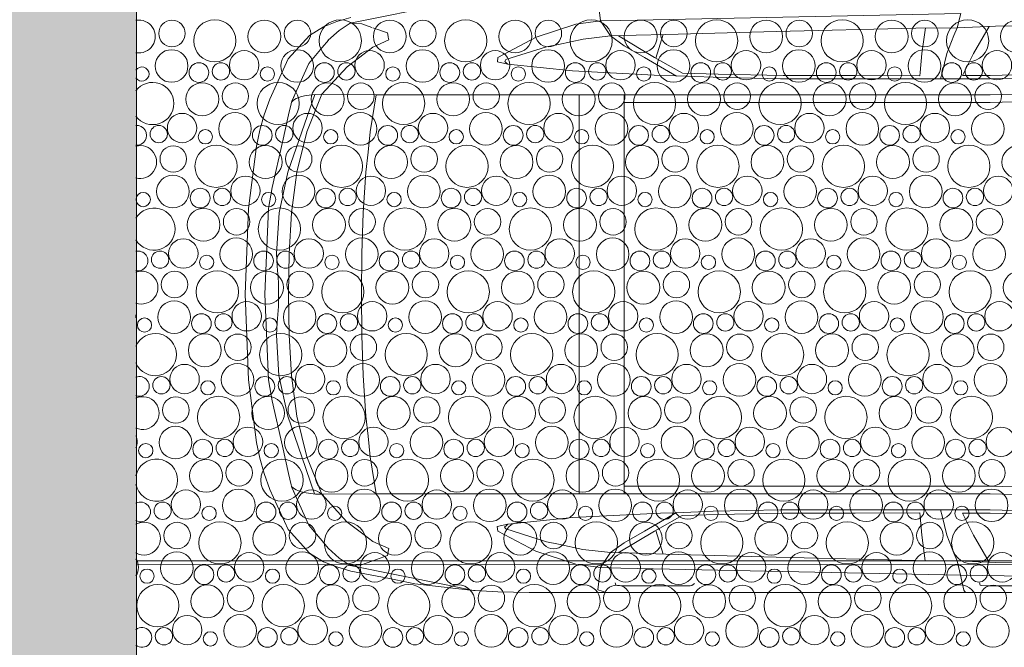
# Model space of a CAD drawing. Header units: metres. Extents: x -167 to 338, y -186 to 508.
# Tile 182 of 256: x 83.83 to 86.69, y 30.27 to 32.09. Entities that reach past the tile are written whole.
import ezdxf
from ezdxf.enums import TextEntityAlignment as Align

# ---------------------------------------------------------------- set-up
doc = ezdxf.new("R2010")
doc.units = ezdxf.units.M
doc.header["$MEASUREMENT"] = 0
doc.linetypes.add('Öffnungslinie Tür Fenster', pattern=[0.23, 0.15, -0.08])
doc.layers.add('60 Gelände 2D Übersicht', color=7, linetype='Continuous')
doc.layers.add('60 Stellplätze', color=7, linetype='Continuous')
doc.styles.add('ERSTELLTER_STIL_2', font='arial.ttf')

# ---------------------------------------------------------------- blocks, each defined once
blk = doc.blocks.new('*X46', base_point=(27236.1321, 33357.279))
at = {"layer": '60 Gelände 2D Übersicht', "color": 9, "linetype": 'Continuous', "lineweight": 18}
for centre, radius in [((84.2723, 32.0491), 0.0384), ((84.3964, 32.0279), 0.0612), ((84.54, 32.0403), 0.0477), ((84.636, 32.0491), 0.0384), ((84.7601, 32.0279), 0.0612), ((84.9037, 32.0403), 0.0477), ((84.9997, 32.0491), 0.0384), ((85.1238, 32.0279), 0.0612), ((85.2674, 32.0403), 0.0477), ((85.3634, 32.0491), 0.0384), ((85.4875, 32.0279), 0.0612), ((85.6311, 32.0403), 0.0477), ((85.7271, 32.0491), 0.0384), ((85.8512, 32.0279), 0.0612), ((85.9948, 32.0403), 0.0477), ((86.0908, 32.0491), 0.0384), ((86.215, 32.0279), 0.0612), ((86.3585, 32.0403), 0.0477), ((86.4545, 32.0491), 0.0384), ((86.5787, 32.0279), 0.0612), ((86.7222, 32.0403), 0.0477), ((84.2713, 31.9548), 0.0473), ((84.4815, 31.9569), 0.0426), ((84.635, 31.9548), 0.0473), ((84.8452, 31.9569), 0.0426), ((84.9987, 31.9548), 0.0473), ((85.2089, 31.9569), 0.0426), ((85.3624, 31.9548), 0.0473), ((85.5726, 31.9569), 0.0426), ((85.7261, 31.9548), 0.0473), ((85.9363, 31.9569), 0.0426), ((86.0898, 31.9548), 0.0473), ((86.3001, 31.9569), 0.0426), ((86.4535, 31.9548), 0.0473), ((86.6638, 31.9569), 0.0426), ((84.3503, 31.9357), 0.0286), ((84.4141, 31.9392), 0.0251), ((84.5489, 31.9315), 0.0207), ((84.714, 31.9357), 0.0286), ((84.7778, 31.9392), 0.0251), ((84.9126, 31.9315), 0.0207), ((85.0777, 31.9357), 0.0286), ((85.1416, 31.9392), 0.0251), ((85.2763, 31.9315), 0.0207), ((85.4414, 31.9357), 0.0286), ((85.5053, 31.9392), 0.0251), ((85.64, 31.9315), 0.0207), ((85.8051, 31.9357), 0.0286), ((85.869, 31.9392), 0.0251), ((86.0037, 31.9315), 0.0207), ((86.1689, 31.9357), 0.0286), ((86.2327, 31.9392), 0.0251), ((86.3674, 31.9315), 0.0207), ((86.5326, 31.9357), 0.0286), ((86.5964, 31.9392), 0.0251), ((84.36, 31.8583), 0.0477), ((84.456, 31.8671), 0.0384), ((84.5801, 31.8459), 0.0612), ((84.7237, 31.8583), 0.0477), ((84.8197, 31.8671), 0.0384), ((84.9438, 31.8459), 0.0612), ((85.0874, 31.8583), 0.0477), ((85.1834, 31.8671), 0.0384), ((85.3075, 31.8459), 0.0612), ((85.4511, 31.8583), 0.0477), ((85.5471, 31.8671), 0.0384), ((85.6712, 31.8459), 0.0612), ((85.8148, 31.8583), 0.0477), ((85.9108, 31.8671), 0.0384), ((86.035, 31.8459), 0.0612), ((86.1785, 31.8583), 0.0477), ((86.2745, 31.8671), 0.0384), ((86.3987, 31.8459), 0.0612), ((86.5422, 31.8583), 0.0477), ((86.6383, 31.8671), 0.0384), ((84.3015, 31.7749), 0.0426), ((84.455, 31.7728), 0.0473), ((84.6652, 31.7749), 0.0426), ((84.8187, 31.7728), 0.0473), ((85.0289, 31.7749), 0.0426), ((85.1824, 31.7728), 0.0473), ((85.3926, 31.7749), 0.0426), ((85.5461, 31.7728), 0.0473), ((85.7563, 31.7749), 0.0426), ((85.9098, 31.7728), 0.0473), ((86.1201, 31.7749), 0.0426), ((86.2735, 31.7728), 0.0473), ((86.4838, 31.7749), 0.0426), ((86.6372, 31.7728), 0.0473), ((84.2341, 31.7572), 0.0251), ((84.3689, 31.7495), 0.0207), ((84.534, 31.7537), 0.0286), ((84.5978, 31.7572), 0.0251), ((84.7326, 31.7495), 0.0207), ((84.8977, 31.7537), 0.0286), ((84.9616, 31.7572), 0.0251), ((85.0963, 31.7495), 0.0207), ((85.2614, 31.7537), 0.0286), ((85.3253, 31.7572), 0.0251), ((85.46, 31.7495), 0.0207), ((85.6251, 31.7537), 0.0286), ((85.689, 31.7572), 0.0251), ((85.8237, 31.7495), 0.0207), ((85.9889, 31.7537), 0.0286), ((86.0527, 31.7572), 0.0251), ((86.1874, 31.7495), 0.0207), ((86.3526, 31.7537), 0.0286), ((86.4164, 31.7572), 0.0251), ((86.5511, 31.7495), 0.0207), ((84.276, 31.6851), 0.0384), ((84.4001, 31.6639), 0.0612), ((84.5437, 31.6763), 0.0477), ((84.6397, 31.6851), 0.0384), ((84.7638, 31.6639), 0.0612), ((84.9074, 31.6763), 0.0477), ((85.0034, 31.6851), 0.0384), ((85.1275, 31.6639), 0.0612), ((85.2711, 31.6763), 0.0477), ((85.3671, 31.6851), 0.0384), ((85.4912, 31.6639), 0.0612), ((85.6348, 31.6763), 0.0477), ((85.7308, 31.6851), 0.0384), ((85.855, 31.6639), 0.0612), ((85.9985, 31.6763), 0.0477), ((86.0945, 31.6851), 0.0384), ((86.2187, 31.6639), 0.0612), ((86.3622, 31.6763), 0.0477), ((86.4583, 31.6851), 0.0384), ((86.5824, 31.6639), 0.0612), ((86.7259, 31.6763), 0.0477), ((84.275, 31.5908), 0.0473), ((84.4852, 31.5929), 0.0426), ((84.6387, 31.5908), 0.0473), ((84.8489, 31.5929), 0.0426), ((85.0024, 31.5908), 0.0473), ((85.2126, 31.5929), 0.0426), ((85.3661, 31.5908), 0.0473), ((85.5763, 31.5929), 0.0426), ((85.7298, 31.5908), 0.0473), ((85.9401, 31.5929), 0.0426), ((86.0935, 31.5908), 0.0473), ((86.3038, 31.5929), 0.0426), ((86.4572, 31.5908), 0.0473), ((86.6675, 31.5929), 0.0426), ((84.354, 31.5717), 0.0286), ((84.4178, 31.5752), 0.0251), ((84.7177, 31.5717), 0.0286), ((84.7816, 31.5752), 0.0251), ((85.0814, 31.5717), 0.0286), ((85.1453, 31.5752), 0.0251), ((85.4451, 31.5717), 0.0286), ((85.509, 31.5752), 0.0251), ((85.8089, 31.5717), 0.0286), ((85.8727, 31.5752), 0.0251), ((86.1726, 31.5717), 0.0286), ((86.2364, 31.5752), 0.0251), ((86.5363, 31.5717), 0.0286), ((86.6001, 31.5752), 0.0251), ((84.1889, 31.5675), 0.0207), ((84.5526, 31.5675), 0.0207), ((84.9163, 31.5675), 0.0207), ((85.28, 31.5675), 0.0207), ((85.6437, 31.5675), 0.0207), ((86.0074, 31.5675), 0.0207), ((86.3711, 31.5675), 0.0207), ((84.3637, 31.4943), 0.0477), ((84.4597, 31.5031), 0.0384), ((84.5838, 31.4819), 0.0612), ((84.7274, 31.4943), 0.0477), ((84.8234, 31.5031), 0.0384), ((84.9475, 31.4819), 0.0612), ((85.0911, 31.4943), 0.0477), ((85.1871, 31.5031), 0.0384), ((85.3112, 31.4819), 0.0612), ((85.4548, 31.4943), 0.0477), ((85.5508, 31.5031), 0.0384), ((85.675, 31.4819), 0.0612), ((85.8185, 31.4943), 0.0477), ((85.9145, 31.5031), 0.0384), ((86.0387, 31.4819), 0.0612), ((86.1822, 31.4943), 0.0477), ((86.2783, 31.5031), 0.0384), ((86.4024, 31.4819), 0.0612), ((86.5459, 31.4943), 0.0477), ((86.642, 31.5031), 0.0384), ((84.4587, 31.4088), 0.0473), ((84.8224, 31.4088), 0.0473), ((85.1861, 31.4088), 0.0473), ((85.5498, 31.4088), 0.0473), ((85.9135, 31.4088), 0.0473), ((86.2772, 31.4088), 0.0473), ((86.6409, 31.4088), 0.0473), ((84.3052, 31.411), 0.0426), ((84.6689, 31.411), 0.0426), ((85.0326, 31.411), 0.0426), ((85.3963, 31.411), 0.0426), ((85.7601, 31.411), 0.0426), ((86.1238, 31.411), 0.0426), ((86.4875, 31.411), 0.0426), ((84.2378, 31.3932), 0.0251), ((84.3726, 31.3855), 0.0207), ((84.5377, 31.3897), 0.0286), ((84.6016, 31.3932), 0.0251), ((84.7363, 31.3855), 0.0207), ((84.9014, 31.3897), 0.0286), ((84.9653, 31.3932), 0.0251), ((85.1, 31.3855), 0.0207), ((85.2651, 31.3897), 0.0286), ((85.329, 31.3932), 0.0251), ((85.4637, 31.3855), 0.0207), ((85.6289, 31.3897), 0.0286), ((85.6927, 31.3932), 0.0251), ((85.8274, 31.3855), 0.0207), ((85.9926, 31.3897), 0.0286), ((86.0564, 31.3932), 0.0251), ((86.1911, 31.3855), 0.0207), ((86.3563, 31.3897), 0.0286), ((86.4201, 31.3932), 0.0251), ((86.5548, 31.3855), 0.0207), ((84.2797, 31.3212), 0.0384), ((84.4038, 31.2999), 0.0612), ((84.5474, 31.3123), 0.0477), ((84.6434, 31.3212), 0.0384), ((84.7675, 31.2999), 0.0612), ((84.9111, 31.3123), 0.0477), ((85.0071, 31.3212), 0.0384), ((85.1312, 31.2999), 0.0612), ((85.2748, 31.3123), 0.0477), ((85.3708, 31.3212), 0.0384), ((85.495, 31.2999), 0.0612), ((85.6385, 31.3123), 0.0477), ((85.7345, 31.3212), 0.0384), ((85.8587, 31.2999), 0.0612), ((86.0022, 31.3123), 0.0477), ((86.0983, 31.3212), 0.0384), ((86.2224, 31.2999), 0.0612), ((86.3659, 31.3123), 0.0477), ((86.462, 31.3212), 0.0384), ((86.5861, 31.2999), 0.0612), ((86.7296, 31.3123), 0.0477), ((84.2787, 31.2268), 0.0473), ((84.4889, 31.229), 0.0426), ((84.6424, 31.2268), 0.0473), ((84.8526, 31.229), 0.0426), ((85.0061, 31.2268), 0.0473), ((85.2163, 31.229), 0.0426), ((85.3698, 31.2268), 0.0473), ((85.5801, 31.229), 0.0426), ((85.7335, 31.2268), 0.0473), ((85.9438, 31.229), 0.0426), ((86.0972, 31.2268), 0.0473), ((86.3075, 31.229), 0.0426), ((86.4609, 31.2268), 0.0473), ((86.6712, 31.229), 0.0426), ((84.3577, 31.2077), 0.0286), ((84.4216, 31.2112), 0.0251), ((84.7214, 31.2077), 0.0286), ((84.7853, 31.2112), 0.0251), ((85.0851, 31.2077), 0.0286), ((85.149, 31.2112), 0.0251), ((85.4489, 31.2077), 0.0286), ((85.5127, 31.2112), 0.0251), ((85.8126, 31.2077), 0.0286), ((85.8764, 31.2112), 0.0251), ((86.1763, 31.2077), 0.0286), ((86.2401, 31.2112), 0.0251), ((86.54, 31.2077), 0.0286), ((86.6038, 31.2112), 0.0251), ((84.1926, 31.2035), 0.0207), ((84.5563, 31.2035), 0.0207), ((84.92, 31.2035), 0.0207), ((85.2837, 31.2035), 0.0207), ((85.6474, 31.2035), 0.0207), ((86.0111, 31.2035), 0.0207), ((86.3748, 31.2035), 0.0207), ((84.3674, 31.1303), 0.0477), ((84.4634, 31.1392), 0.0384), ((84.5875, 31.1179), 0.0612), ((84.7311, 31.1303), 0.0477), ((84.8271, 31.1392), 0.0384), ((84.9512, 31.1179), 0.0612), ((85.0948, 31.1303), 0.0477), ((85.1908, 31.1392), 0.0384), ((85.315, 31.1179), 0.0612), ((85.4585, 31.1303), 0.0477), ((85.5545, 31.1392), 0.0384), ((85.6787, 31.1179), 0.0612), ((85.8222, 31.1303), 0.0477), ((85.9183, 31.1392), 0.0384), ((86.0424, 31.1179), 0.0612), ((86.1859, 31.1303), 0.0477), ((86.282, 31.1392), 0.0384), ((86.4061, 31.1179), 0.0612), ((86.5496, 31.1303), 0.0477), ((86.6457, 31.1392), 0.0384), ((84.3089, 31.047), 0.0426), ((84.4624, 31.0448), 0.0473), ((84.6726, 31.047), 0.0426), ((84.8261, 31.0448), 0.0473), ((85.0363, 31.047), 0.0426), ((85.1898, 31.0448), 0.0473), ((85.4001, 31.047), 0.0426), ((85.5535, 31.0448), 0.0473), ((85.7638, 31.047), 0.0426), ((85.9172, 31.0448), 0.0473), ((86.1275, 31.047), 0.0426), ((86.2809, 31.0448), 0.0473), ((86.4912, 31.047), 0.0426), ((86.6447, 31.0448), 0.0473), ((84.2416, 31.0292), 0.0251), ((84.3763, 31.0215), 0.0207), ((84.5414, 31.0257), 0.0286), ((84.6053, 31.0292), 0.0251), ((84.74, 31.0215), 0.0207), ((84.9051, 31.0257), 0.0286), ((84.969, 31.0292), 0.0251), ((85.1037, 31.0215), 0.0207), ((85.2689, 31.0257), 0.0286), ((85.3327, 31.0292), 0.0251), ((85.4674, 31.0215), 0.0207), ((85.6326, 31.0257), 0.0286), ((85.6964, 31.0292), 0.0251), ((85.8311, 31.0215), 0.0207), ((85.9963, 31.0257), 0.0286), ((86.0601, 31.0292), 0.0251), ((86.1948, 31.0215), 0.0207), ((86.36, 31.0257), 0.0286), ((86.4238, 31.0292), 0.0251), ((86.5585, 31.0215), 0.0207), ((84.2834, 30.9572), 0.0384), ((84.4075, 30.9359), 0.0612), ((84.5511, 30.9483), 0.0477), ((84.6471, 30.9572), 0.0384), ((84.7712, 30.9359), 0.0612), ((84.9148, 30.9483), 0.0477), ((85.0108, 30.9572), 0.0384), ((85.135, 30.9359), 0.0612), ((85.2785, 30.9483), 0.0477), ((85.3745, 30.9572), 0.0384), ((85.4987, 30.9359), 0.0612), ((85.6422, 30.9483), 0.0477), ((85.7383, 30.9572), 0.0384), ((85.8624, 30.9359), 0.0612), ((86.0059, 30.9483), 0.0477), ((86.102, 30.9572), 0.0384), ((86.2261, 30.9359), 0.0612), ((86.3696, 30.9483), 0.0477), ((86.4657, 30.9572), 0.0384), ((86.5898, 30.9359), 0.0612), ((84.2824, 30.8628), 0.0473), ((84.4926, 30.865), 0.0426), ((84.6461, 30.8628), 0.0473), ((84.8563, 30.865), 0.0426), ((85.0098, 30.8628), 0.0473), ((85.2201, 30.865), 0.0426), ((85.3735, 30.8628), 0.0473), ((85.5838, 30.865), 0.0426), ((85.7372, 30.8628), 0.0473), ((85.9475, 30.865), 0.0426), ((86.1009, 30.8628), 0.0473), ((86.3112, 30.865), 0.0426), ((86.4647, 30.8628), 0.0473), ((86.6749, 30.865), 0.0426), ((84.1963, 30.8395), 0.0207), ((84.3614, 30.8437), 0.0286), ((84.4253, 30.8472), 0.0251), ((84.56, 30.8395), 0.0207), ((84.7251, 30.8437), 0.0286), ((84.789, 30.8472), 0.0251), ((84.9237, 30.8395), 0.0207), ((85.0889, 30.8437), 0.0286), ((85.1527, 30.8472), 0.0251), ((85.2874, 30.8395), 0.0207), ((85.4526, 30.8437), 0.0286), ((85.5164, 30.8472), 0.0251), ((85.6511, 30.8395), 0.0207), ((85.8163, 30.8437), 0.0286), ((85.8801, 30.8472), 0.0251), ((86.0148, 30.8395), 0.0207), ((86.18, 30.8437), 0.0286), ((86.2438, 30.8472), 0.0251), ((86.3785, 30.8395), 0.0207), ((86.5437, 30.8437), 0.0286), ((86.6075, 30.8472), 0.0251), ((84.3711, 30.7663), 0.0477), ((84.4671, 30.7752), 0.0384), ((84.5912, 30.7539), 0.0612), ((84.7348, 30.7663), 0.0477), ((84.8308, 30.7752), 0.0384), ((84.955, 30.7539), 0.0612), ((85.0985, 30.7663), 0.0477), ((85.1945, 30.7752), 0.0384), ((85.3187, 30.7539), 0.0612), ((85.4622, 30.7663), 0.0477), ((85.5583, 30.7752), 0.0384), ((85.6824, 30.7539), 0.0612), ((85.8259, 30.7663), 0.0477), ((85.922, 30.7752), 0.0384), ((86.0461, 30.7539), 0.0612), ((86.1896, 30.7663), 0.0477), ((86.2857, 30.7752), 0.0384), ((86.4098, 30.7539), 0.0612), ((86.5533, 30.7663), 0.0477), ((86.6494, 30.7752), 0.0384), ((84.3126, 30.683), 0.0426), ((84.4661, 30.6808), 0.0473), ((84.6763, 30.683), 0.0426), ((84.8298, 30.6808), 0.0473), ((85.0401, 30.683), 0.0426), ((85.1935, 30.6808), 0.0473), ((85.4038, 30.683), 0.0426), ((85.5572, 30.6808), 0.0473), ((85.7675, 30.683), 0.0426), ((85.9209, 30.6808), 0.0473), ((86.1312, 30.683), 0.0426), ((86.2847, 30.6808), 0.0473), ((86.4949, 30.683), 0.0426), ((86.6484, 30.6808), 0.0473), ((84.2453, 30.6652), 0.0251), ((84.5451, 30.6617), 0.0286), ((84.609, 30.6652), 0.0251), ((84.9089, 30.6617), 0.0286), ((84.9727, 30.6652), 0.0251), ((85.2726, 30.6617), 0.0286), ((85.3364, 30.6652), 0.0251), ((85.6363, 30.6617), 0.0286), ((85.7001, 30.6652), 0.0251), ((86, 30.6617), 0.0286), ((86.0638, 30.6652), 0.0251), ((86.3637, 30.6617), 0.0286), ((86.4275, 30.6652), 0.0251), ((84.38, 30.6575), 0.0207), ((84.7437, 30.6575), 0.0207), ((85.1074, 30.6575), 0.0207), ((85.4711, 30.6575), 0.0207), ((85.8348, 30.6575), 0.0207), ((86.1985, 30.6575), 0.0207), ((86.5623, 30.6575), 0.0207), ((84.2871, 30.5932), 0.0384), ((84.4112, 30.5719), 0.0612), ((84.5548, 30.5843), 0.0477), ((84.6508, 30.5932), 0.0384), ((84.775, 30.5719), 0.0612), ((84.9185, 30.5843), 0.0477), ((85.0145, 30.5932), 0.0384), ((85.1387, 30.5719), 0.0612), ((85.2822, 30.5843), 0.0477), ((85.3783, 30.5932), 0.0384), ((85.5024, 30.5719), 0.0612), ((85.6459, 30.5843), 0.0477), ((85.742, 30.5932), 0.0384), ((85.8661, 30.5719), 0.0612), ((86.0096, 30.5843), 0.0477), ((86.1057, 30.5932), 0.0384), ((86.2298, 30.5719), 0.0612), ((86.3733, 30.5843), 0.0477), ((86.4694, 30.5932), 0.0384), ((86.5935, 30.5719), 0.0612), ((84.2861, 30.4988), 0.0473), ((84.4963, 30.501), 0.0426), ((84.6498, 30.4988), 0.0473), ((84.8601, 30.501), 0.0426), ((85.0135, 30.4988), 0.0473), ((85.2238, 30.501), 0.0426), ((85.3772, 30.4988), 0.0473), ((85.5875, 30.501), 0.0426), ((85.7409, 30.4988), 0.0473), ((85.9512, 30.501), 0.0426), ((86.1047, 30.4988), 0.0473), ((86.3149, 30.501), 0.0426), ((86.4684, 30.4988), 0.0473), ((86.6786, 30.501), 0.0426), ((84.2, 30.4755), 0.0207), ((84.3651, 30.4797), 0.0286), ((84.429, 30.4832), 0.0251), ((84.5637, 30.4755), 0.0207), ((84.7289, 30.4797), 0.0286), ((84.7927, 30.4832), 0.0251), ((84.9274, 30.4755), 0.0207), ((85.0926, 30.4797), 0.0286), ((85.1564, 30.4832), 0.0251), ((85.2911, 30.4755), 0.0207), ((85.4563, 30.4797), 0.0286), ((85.5201, 30.4832), 0.0251), ((85.6548, 30.4755), 0.0207), ((85.82, 30.4797), 0.0286), ((85.8838, 30.4832), 0.0251), ((86.0185, 30.4755), 0.0207), ((86.1837, 30.4797), 0.0286), ((86.2475, 30.4832), 0.0251), ((86.3823, 30.4755), 0.0207), ((86.5474, 30.4797), 0.0286), ((86.6112, 30.4832), 0.0251), ((84.2312, 30.3899), 0.0612), ((84.3748, 30.4024), 0.0477), ((84.4708, 30.4112), 0.0384), ((84.595, 30.3899), 0.0612), ((84.7385, 30.4024), 0.0477), ((84.8345, 30.4112), 0.0384), ((84.9587, 30.3899), 0.0612), ((85.1022, 30.4024), 0.0477), ((85.1983, 30.4112), 0.0384), ((85.3224, 30.3899), 0.0612), ((85.4659, 30.4024), 0.0477), ((85.562, 30.4112), 0.0384), ((85.6861, 30.3899), 0.0612), ((85.8296, 30.4024), 0.0477), ((85.9257, 30.4112), 0.0384), ((86.0498, 30.3899), 0.0612), ((86.1933, 30.4024), 0.0477), ((86.2894, 30.4112), 0.0384), ((86.4135, 30.3899), 0.0612), ((86.5571, 30.4024), 0.0477), ((86.6531, 30.4112), 0.0384), ((84.3163, 30.319), 0.0426), ((84.4698, 30.3168), 0.0473), ((84.6801, 30.319), 0.0426), ((84.8335, 30.3168), 0.0473), ((85.0438, 30.319), 0.0426), ((85.1972, 30.3168), 0.0473), ((85.4075, 30.319), 0.0426), ((85.5609, 30.3168), 0.0473), ((85.7712, 30.319), 0.0426), ((85.9247, 30.3168), 0.0473), ((86.1349, 30.319), 0.0426), ((86.2884, 30.3168), 0.0473), ((86.4986, 30.319), 0.0426), ((86.6521, 30.3168), 0.0473), ((84.249, 30.3012), 0.0251), ((84.3837, 30.2936), 0.0207), ((84.5489, 30.2977), 0.0286), ((84.6127, 30.3012), 0.0251), ((84.7474, 30.2936), 0.0207), ((84.9126, 30.2977), 0.0286), ((84.9764, 30.3012), 0.0251), ((85.1111, 30.2936), 0.0207), ((85.2763, 30.2977), 0.0286), ((85.3401, 30.3012), 0.0251), ((85.4748, 30.2936), 0.0207), ((85.64, 30.2977), 0.0286), ((85.7038, 30.3012), 0.0251), ((85.8385, 30.2936), 0.0207), ((86.0037, 30.2977), 0.0286), ((86.0675, 30.3012), 0.0251), ((86.2023, 30.2936), 0.0207), ((86.3674, 30.2977), 0.0286), ((86.4312, 30.3012), 0.0251), ((86.566, 30.2936), 0.0207)]:
    blk.add_circle(centre, radius, dxfattribs=at)
for centre, radius, start, end in [((84.1763, 32.0403), 0.0477, 259.5091, 100.4909), ((84.1852, 31.9315), 0.0207, 211.6673, 148.3327), ((84.2164, 31.8459), 0.0612, 217.0894, 142.9106), ((84.1703, 31.7537), 0.0286, 264.517, 95.483), ((84.18, 31.6763), 0.0477, 254.9419, 105.0581), ((84.2201, 31.4819), 0.0612, 210.8777, 149.1223), ((84.174, 31.3897), 0.0286, 256.983, 103.017), ((84.1837, 31.3123), 0.0477, 250.2744, 109.7256), ((84.1252, 31.229), 0.0426, 354.5641, 5.4359), ((84.2238, 31.1179), 0.0612, 203.2438, 156.7562), ((84.1777, 31.0257), 0.0286, 249.2109, 110.7891), ((84.1874, 30.9483), 0.0477, 245.4659, 114.5341), ((84.1289, 30.865), 0.0426, 335.2811, 24.7189), ((84.2275, 30.7539), 0.0612, 191.6488, 168.3512), ((84.1814, 30.6617), 0.0286, 241.0125, 118.9875), ((84.1911, 30.5843), 0.0477, 240.4652, 119.5348), ((84.1326, 30.501), 0.0426, 325.2089, 34.7911), ((84.1851, 30.2977), 0.0286, 232.0983, 127.9017)]:
    blk.add_arc(centre, radius, start, end, dxfattribs=at)
blk = doc.blocks.new('Hybrid Auto 27')
at = {"layer": '60 Stellplätze', "color": 7, "linetype": 'Continuous', "lineweight": 13}
for p, q in [((0.5941, 0.865), (1.5001, 0.8649)), ((1.5001, 0.8649), (2.5401, 0.865)), ((1.5046, 0.8578), (1.5001, 0.8649)), ((1.514, 0.814), (1.5046, 0.8578)), ((2.5654, 0.857), (2.5401, 0.865)), ((2.5401, 0.865), (2.7645, 0.865)), ((2.5654, 0.857), (2.5576, 0.7925)), ((2.7645, 0.865), (2.8553, 0.8631)), ((2.8553, 0.8631), (2.921, 0.8593)), ((2.921, 0.8593), (2.9264, 0.8589)), ((3.0049, 0.8423), (2.9264, 0.8589)), ((2.9264, 0.8589), (3.0964, 0.8395)), ((0.5875, 0.831), (1.5139, 0.8142)), ((1.2415, 0.8453), (1.4393, 0.8453)), ((1.4393, 0.8453), (1.4524, 0.8444)), ((1.4524, 0.8444), (1.4576, 0.8433)), ((1.4576, 0.8433), (1.4595, 0.8365)), ((2.2853, 0.8386), (2.293, 0.844)), ((2.2977, 0.8454), (2.293, 0.844)), ((2.2977, 0.8454), (2.4955, 0.8454)), ((2.4955, 0.8454), (2.5086, 0.8446)), ((2.5086, 0.8446), (2.5137, 0.8435)), ((2.5137, 0.8435), (2.5156, 0.8366)), ((3.284, 0.7865), (3.0049, 0.8423)), ((3.0964, 0.8395), (3.1696, 0.824)), ((1.5139, 0.8142), (2.4991, 0.7943)), ((1.5242, 0.7732), (1.514, 0.814)), ((3.1696, 0.824), (3.2818, 0.8025)), ((3.2818, 0.8025), (3.322, 0.7905)), ((1.4127, 0.7772), (1.0016, 0.7854)), ((1.5242, 0.7732), (1.4127, 0.7772)), ((1.4312, 0.7766), (1.4766, 0.6979)), ((1.6439, 0.7721), (1.5242, 0.7732)), ((1.5242, 0.7732), (1.5338, 0.7502)), ((1.6263, 0.6979), (1.6164, 0.7724)), ((2.0485, 0.7618), (1.6439, 0.7721)), ((2.4991, 0.7943), (2.5576, 0.7925)), ((2.5576, 0.7925), (2.5289, 0.7491)), ((2.5576, 0.7925), (2.6294, 0.7829)), ((2.6294, 0.7829), (2.745, 0.7453)), ((3.2176, 0.7727), (3.1757, 0.7579)), ((3.2503, 0.7842), (3.2206, 0.7738)), ((3.2503, 0.7842), (3.284, 0.7865)), ((3.3157, 0.7652), (3.284, 0.7865)), ((3.322, 0.7905), (3.3609, 0.7758)), ((3.3609, 0.7758), (3.4013, 0.7505)), ((1.5338, 0.7502), (1.5537, 0.6979)), ((2.3685, 0.7533), (2.0485, 0.7618)), ((2.4545, 0.7511), (2.3685, 0.7533)), ((2.376, 0.7531), (2.3977, 0.6848)), ((2.4015, 0.6869), (2.5063, 0.7497)), ((2.5289, 0.7491), (2.4545, 0.7511)), ((2.4895, 0.7209), (2.5289, 0.7491)), ((2.6087, 0.74), (2.5289, 0.7491)), ((2.745, 0.7453), (2.8553, 0.6869)), ((3.1732, 0.746), (3.1715, 0.7376)), ((3.1735, 0.7473), (3.1732, 0.746)), ((3.1757, 0.7579), (3.1735, 0.7473)), ((3.1757, 0.7579), (3.1748, 0.7534)), ((3.1809, 0.7597), (3.1757, 0.7579)), ((3.3471, 0.7367), (3.3157, 0.7652)), ((3.4013, 0.7505), (3.4631, 0.6826)), ((2.4303, 0.6864), (2.4895, 0.7209)), ((2.6087, 0.74), (2.6794, 0.7248)), ((2.6087, 0.74), (2.6087, 0.74)), ((2.6794, 0.7248), (2.6794, 0.7248)), ((2.6794, 0.7248), (2.7143, 0.7174)), ((2.7143, 0.7174), (2.8325, 0.6805)), ((3.1715, 0.7376), (3.1718, 0.7374)), ((3.1715, 0.7376), (3.1715, 0.7375)), ((3.1715, 0.7375), (3.2179, 0.7167)), ((3.1715, 0.7375), (3.1715, 0.7375)), ((3.2431, 0.6975), (3.2179, 0.7167)), ((3.365, 0.7152), (3.347, 0.7367)), ((3.4035, 0.6691), (3.365, 0.7152)), ((1.4766, 0.6979), (1.5087, 0.6345)), ((1.5537, 0.6979), (1.5675, 0.6425)), ((1.6311, 0.6435), (1.6263, 0.6979)), ((2.3379, 0.633), (2.4303, 0.6864)), ((2.3859, 0.6781), (2.4015, 0.6869)), ((2.8553, 0.6869), (2.857, 0.6737)), ((3.2928, 0.6597), (3.2431, 0.6975)), ((2.3207, 0.6415), (2.3859, 0.6781)), ((2.6391, 0.6477), (2.8267, 0.6669)), ((2.857, 0.6737), (2.8267, 0.6669)), ((2.8267, 0.6669), (2.8301, 0.67)), ((2.8358, 0.675), (2.8301, 0.67)), ((2.8325, 0.6805), (2.8358, 0.675)), ((3.3661, 0.58), (3.2928, 0.6597)), ((3.4528, 0.56), (3.4035, 0.6691)), ((3.4631, 0.6826), (3.5164, 0.5659)), ((1.4288, 0.6342), (1.2602, 0.6388)), ((1.4288, 0.6253), (1.2602, 0.6299)), ((1.5087, 0.6345), (1.4288, 0.6342)), ((1.5675, 0.6425), (1.5722, 0.625)), ((1.6325, 0.6333), (1.6311, 0.6435)), ((1.82, 0.6343), (1.6325, 0.6333)), ((2.0288, 0.6342), (1.82, 0.6343)), ((2.217, 0.6382), (2.0288, 0.6342)), ((2.0363, 0.6251), (2.231, 0.6293)), ((2.3207, 0.6415), (2.217, 0.6382)), ((2.231, 0.6293), (2.3381, 0.6332)), ((2.3377, 0.633), (2.3379, 0.633)), ((2.3382, 0.6332), (2.3837, 0.6348)), ((2.3837, 0.6348), (2.6391, 0.6477)), ((2.3837, 0.6348), (2.3837, 0.6348)), ((1.5722, 0.625), (1.4288, 0.6253)), ((1.5722, 0.6251), (1.6301, 0.6251)), ((1.5722, 0.625), (1.5722, 0.625)), ((1.5722, 0.625), (1.5722, 0.625)), ((1.6301, 0.6251), (1.8201, 0.6251)), ((1.8201, 0.6251), (2.0363, 0.6251)), ((1.4288, 0.5786), (1.2602, 0.5832)), ((2.231, 0.5786), (1.4288, 0.5786)), ((2.4898, 0.5784), (2.231, 0.5786)), ((2.4898, 0.5784), (2.4898, 0.5786)), ((2.4898, 0.4936), (2.4898, 0.5784)), ((2.4898, 0.5784), (2.6201, 0.5783)), ((2.6201, 0.5783), (3.2082, 0.5783)), ((2.6201, 0.5783), (2.6201, 0.4936)), ((3.3605, 0.5796), (3.2082, 0.5783)), ((3.2253, 0.4714), (3.2082, 0.5783)), ((3.3661, 0.58), (3.3605, 0.5796)), ((3.3605, 0.5796), (3.3605, 0.5796)), ((3.3661, 0.58), (3.3845, 0.5793)), ((3.3661, 0.58), (3.4095, 0.4714)), ((3.3845, 0.5793), (3.4113, 0.5761)), ((3.4237, 0.4713), (3.3866, 0.5791)), ((3.4113, 0.5761), (3.4252, 0.573)), ((3.4252, 0.573), (3.4401, 0.5674)), ((3.4528, 0.56), (3.4464, 0.574)), ((1.4288, 0.5561), (1.2602, 0.5607)), ((1.4288, 0.5561), (2.4898, 0.5561)), ((2.4898, 0.5561), (2.4898, 0.5677)), ((3.4401, 0.5674), (3.4477, 0.5624)), ((3.4477, 0.5624), (3.4536, 0.5573)), ((3.455, 0.5527), (3.4528, 0.56)), ((3.455, 0.5526), (3.455, 0.5527)), ((3.455, 0.5526), (3.4626, 0.52)), ((3.5164, 0.5659), (3.5327, 0.5199)), ((3.4626, 0.52), (3.4801, 0.4409)), ((3.5327, 0.5199), (3.5455, 0.4757)), ((2.4898, 0.2329), (2.4898, 0.4936)), ((2.6201, 0.4936), (2.6201, 0.2329)), ((3.2319, 0.4118), (3.2253, 0.4714)), ((3.4095, 0.4714), (3.4381, 0.3537)), ((3.4645, 0.3537), (3.4237, 0.4713)), ((3.5455, 0.4757), (3.5552, 0.4294)), ((3.4801, 0.4409), (3.5096, 0.3095)), ((3.5552, 0.4294), (3.578, 0.2483)), ((3.2382, 0.3537), (3.2319, 0.4118)), ((3.2457, 0.2359), (3.2382, 0.3537)), ((3.2382, 0.3537), (3.2382, 0.3537)), ((3.4381, 0.3537), (3.4536, 0.2359)), ((3.49, 0.2359), (3.4645, 0.3537)), ((3.5206, 0.2484), (3.5096, 0.3095)), ((2.4898, 0), (2.4898, 0.2329)), ((2.6201, 0.2329), (2.6201, 0)), ((3.2494, 0.1182), (3.2457, 0.2359)), ((3.2457, 0.2359), (3.2457, 0.2359)), ((3.4536, 0.2359), (3.4608, 0.1182)), ((3.49, 0.236), (3.4971, 0.1182)), ((3.5309, 0), (3.5206, 0.2484)), ((3.578, 0.2483), (3.5877, 0)), ((3.2513, 0), (3.2494, 0.1182)), ((3.2494, 0.1182), (3.2494, 0.1182)), ((3.4608, 0.1182), (3.4627, 0)), ((3.4971, 0.1182), (3.4955, 0.0816)), ((3.4955, 0.0816), (3.4918, 0.0355)), ((3.4915, 0), (3.4918, 0.0355)), ((3.4918, 0.0355), (3.4918, 0.0355)), ((2.4898, 0), (2.4898, -0.2329)), ((2.6201, -0.2329), (2.6201, 0)), ((3.2513, 0), (3.2494, -0.1182)), ((3.4608, -0.1182), (3.4627, 0)), ((3.4915, 0), (3.4918, -0.0355)), ((3.5309, 0), (3.5206, -0.2484)), ((3.578, -0.2483), (3.5877, 0)), ((3.4955, -0.0816), (3.4918, -0.0355)), ((3.4918, -0.0355), (3.4918, -0.0355)), ((3.4971, -0.1182), (3.4955, -0.0816)), ((3.2494, -0.1182), (3.2457, -0.2359)), ((3.2494, -0.1182), (3.2494, -0.1182)), ((3.4536, -0.2359), (3.4608, -0.1182)), ((3.49, -0.236), (3.4971, -0.1182)), ((2.4898, -0.2329), (2.4898, -0.4936)), ((2.6201, -0.4936), (2.6201, -0.2329)), ((3.2457, -0.2359), (3.2382, -0.3537)), ((3.2457, -0.2359), (3.2457, -0.2359)), ((3.4381, -0.3537), (3.4536, -0.2359)), ((3.49, -0.2359), (3.4645, -0.3537)), ((3.5206, -0.2484), (3.5096, -0.3095)), ((3.5552, -0.4294), (3.578, -0.2483)), ((3.4801, -0.4409), (3.5096, -0.3095)), ((3.2382, -0.3537), (3.2319, -0.4118)), ((3.2382, -0.3537), (3.2382, -0.3537)), ((3.4095, -0.4714), (3.4381, -0.3537)), ((3.4645, -0.3537), (3.4237, -0.4713)), ((3.2319, -0.4118), (3.2253, -0.4714)), ((3.4626, -0.52), (3.4801, -0.4409)), ((3.5455, -0.4757), (3.5552, -0.4294)), ((3.2253, -0.4714), (3.2082, -0.5783)), ((3.3661, -0.58), (3.4095, -0.4714)), ((3.4237, -0.4713), (3.3866, -0.5791)), ((3.5327, -0.5199), (3.5455, -0.4757)), ((2.4898, -0.4936), (2.4898, -0.5784)), ((2.6201, -0.5783), (2.6201, -0.4936)), ((3.455, -0.5526), (3.4626, -0.52)), ((3.5164, -0.5659), (3.5327, -0.5199)), ((1.4288, -0.5561), (1.2602, -0.5607)), ((1.4288, -0.5561), (2.4898, -0.5561)), ((2.4898, -0.5561), (2.4898, -0.5677)), ((3.4528, -0.56), (3.4035, -0.6691)), ((3.4252, -0.573), (3.4401, -0.5674)), ((3.4401, -0.5674), (3.4477, -0.5624)), ((3.4528, -0.56), (3.4464, -0.574)), ((3.4477, -0.5624), (3.4536, -0.5573)), ((3.455, -0.5527), (3.4528, -0.56)), ((3.455, -0.5526), (3.455, -0.5527)), ((3.4631, -0.6826), (3.5164, -0.5659)), ((1.4288, -0.5786), (1.2602, -0.5832)), ((2.231, -0.5786), (1.4288, -0.5786)), ((2.4898, -0.5784), (2.231, -0.5786)), ((2.4898, -0.5784), (2.6201, -0.5783)), ((2.4898, -0.5784), (2.4898, -0.5786)), ((2.6201, -0.5783), (3.2082, -0.5783)), ((3.3605, -0.5796), (3.2082, -0.5783)), ((3.3661, -0.58), (3.2928, -0.6597)), ((3.3661, -0.58), (3.3605, -0.5796)), ((3.3605, -0.5796), (3.3605, -0.5796)), ((3.3661, -0.58), (3.3845, -0.5793)), ((3.3845, -0.5793), (3.4113, -0.5761)), ((3.4113, -0.5761), (3.4252, -0.573)), ((1.4288, -0.6253), (1.2602, -0.6299)), ((1.5722, -0.625), (1.4288, -0.6253)), ((1.5675, -0.6425), (1.5722, -0.625)), ((1.5722, -0.625), (1.5722, -0.625)), ((1.5722, -0.625), (1.5722, -0.625)), ((1.5722, -0.6251), (1.6301, -0.6251)), ((1.6301, -0.6251), (1.8201, -0.6251)), ((1.8201, -0.6251), (2.0363, -0.6251)), ((2.0363, -0.6251), (2.231, -0.6293)), ((1.4288, -0.6342), (1.2602, -0.6388)), ((1.5087, -0.6345), (1.4288, -0.6342)), ((1.4766, -0.6979), (1.5087, -0.6345)), ((1.5537, -0.6979), (1.5675, -0.6425)), ((1.6311, -0.6435), (1.6263, -0.6979)), ((1.6325, -0.6333), (1.6311, -0.6435)), ((1.82, -0.6343), (1.6325, -0.6333)), ((2.0288, -0.6342), (1.82, -0.6343)), ((2.217, -0.6382), (2.0288, -0.6342)), ((2.3207, -0.6415), (2.217, -0.6382)), ((2.231, -0.6293), (2.3381, -0.6332)), ((2.3207, -0.6415), (2.3859, -0.6781)), ((2.3377, -0.633), (2.3379, -0.633)), ((2.3379, -0.633), (2.4303, -0.6864)), ((2.3382, -0.6332), (2.3837, -0.6348)), ((2.3837, -0.6348), (2.3837, -0.6348)), ((2.3837, -0.6348), (2.6391, -0.6477)), ((2.6391, -0.6477), (2.8267, -0.6669)), ((2.376, -0.7531), (2.3977, -0.6848)), ((2.3859, -0.6781), (2.4015, -0.6869)), ((2.7143, -0.7174), (2.8325, -0.6805)), ((2.8267, -0.6669), (2.8301, -0.67)), ((2.857, -0.6737), (2.8267, -0.6669)), ((2.8358, -0.675), (2.8301, -0.67)), ((2.8325, -0.6805), (2.8358, -0.675)), ((2.8553, -0.6869), (2.857, -0.6737)), ((3.2928, -0.6597), (3.2431, -0.6975)), ((3.4035, -0.6691), (3.365, -0.7152)), ((3.4013, -0.7505), (3.4631, -0.6826)), ((1.4312, -0.7766), (1.4766, -0.6979)), ((1.5338, -0.7502), (1.5537, -0.6979)), ((1.6263, -0.6979), (1.6164, -0.7724)), ((2.4015, -0.6869), (2.5063, -0.7497)), ((2.4303, -0.6864), (2.4895, -0.7209)), ((2.745, -0.7453), (2.8553, -0.6869)), ((3.2431, -0.6975), (3.2179, -0.7167)), ((2.4895, -0.7209), (2.5289, -0.7491)), ((2.6087, -0.74), (2.5289, -0.7491)), ((2.6087, -0.74), (2.6794, -0.7248)), ((2.6087, -0.74), (2.6087, -0.74)), ((2.6794, -0.7248), (2.7143, -0.7174)), ((2.6794, -0.7248), (2.6794, -0.7248)), ((3.1715, -0.7375), (3.2179, -0.7167)), ((3.1715, -0.7376), (3.1718, -0.7374)), ((3.1715, -0.7376), (3.1715, -0.7375)), ((3.1715, -0.7375), (3.1715, -0.7375)), ((3.1732, -0.746), (3.1715, -0.7376)), ((3.3471, -0.7367), (3.3157, -0.7652)), ((3.365, -0.7152), (3.347, -0.7368)), ((1.5242, -0.7732), (1.5338, -0.7502)), ((2.0485, -0.7618), (1.6439, -0.7721)), ((2.3685, -0.7533), (2.0485, -0.7618)), ((2.4545, -0.7511), (2.3685, -0.7533)), ((2.5289, -0.7491), (2.4545, -0.7511)), ((2.5576, -0.7925), (2.5289, -0.7491)), ((2.6294, -0.7829), (2.745, -0.7453)), ((3.1735, -0.7473), (3.1732, -0.746)), ((3.1757, -0.7579), (3.1735, -0.7473)), ((3.1757, -0.7579), (3.1748, -0.7534)), ((3.2176, -0.7727), (3.1757, -0.7579)), ((3.1809, -0.7597), (3.1757, -0.7579)), ((3.3157, -0.7652), (3.284, -0.7865)), ((3.3609, -0.7758), (3.4013, -0.7505)), ((1.4127, -0.7772), (1.0016, -0.7854)), ((1.5242, -0.7732), (1.4127, -0.7772)), ((1.5139, -0.8142), (2.4991, -0.7943)), ((1.5242, -0.7732), (1.514, -0.814)), ((1.6439, -0.7721), (1.5242, -0.7732)), ((2.4991, -0.7943), (2.5576, -0.7925)), ((2.5576, -0.7925), (2.6294, -0.7829)), ((2.5654, -0.857), (2.5576, -0.7925)), ((3.284, -0.7865), (3.0049, -0.8423)), ((3.2503, -0.7842), (3.2206, -0.7738)), ((3.2503, -0.7842), (3.284, -0.7865)), ((3.2818, -0.8025), (3.322, -0.7905)), ((3.322, -0.7905), (3.3609, -0.7758))]:
    blk.add_line(p, q, dxfattribs=at)
blk = doc.blocks.new('Parkplätze 27')
at = {"layer": '60 Stellplätze', "color": 7, "linetype": 'Continuous', "lineweight": 13, "flags": 128}
blk.add_lwpolyline([(10.995, 0), (11.005, 0), (11.005, 5.4989), (10.995, 5.4989)], close=True, dxfattribs=at)
at = {"layer": '60 Stellplätze', "color": 7, "linetype": 'Continuous', "lineweight": 13, "style": 'ERSTELLTER_STIL_2'}
for tag, p in [('num_start_0', (0.4, 0.4171)), ('num_start_3', (8.65, 0.4171)), ('num_start_1', (3.15, 0.4171)), ('num_start_2', (5.9, 0.4146)), ('num_start_4', (11.4, 0.4146)), ('num_start_5', (14.15, 0.4146))]:
    blk.add_attdef(tag, text='', height=0.3, dxfattribs=at).set_placement(p, align=Align.MIDDLE_CENTER)

msp = doc.modelspace()

# ---------------------------------------------------------------- hatches: boundary and pattern name
at = {"layer": '60 Gelände 2D Übersicht', "linetype": 'Continuous', "lineweight": 18}
h = msp.add_hatch(dxfattribs=at)
h.set_pattern_fill('Mörtel_0001', color=8, style=0, pattern_type=2)
h.set_pattern_definition([(45, (27236.1321, 33357.62905), (-0.11136931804, 0.11136931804), [0, -0.105, 0, -0.1575]), (110, (27236.4821, 33357.62905), (0.1480015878, 0.0538681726), [0, -0.077, 0, -0.133])])
h.paths.add_polyline_path([(58.1615, 45.7496), (66.6638, 45.7501), (66.663, 37.5001), (77.6619, 37.5142), (77.6627, 45.7491), (84.1676, 45.7491), (84.1668, 37.4991), (95.1657, 37.4991), (95.1665, 45.7491), (101.6703, 45.7491), (101.6703, 14.5263), (95.1658, 14.3351), (95.1689, 36.0142), (84.17, 36.0153), (84.1681, 14.0509), (77.6707, 13.994), (77.6638, 36.0132), (66.6649, 35.9991), (66.6638, 13.8829), (59.5867, 13.8829), (59.5867, 23.1797), (59.5867, 37.3459), (58.1625, 37.3459), (58.1625, 28.2047)])

# ---------------------------------------------------------------- linework, layer by layer
at = {"layer": '60 Stellplätze', "color": 7, "linetype": 'Continuous', "lineweight": 13}
msp.add_line((84.1691, 22.2642), (84.1691, 36.0142), dxfattribs=at)

# ---------------------------------------------------------------- block references
at = {"layer": '60 Gelände 2D Übersicht', "color": 9, "linetype": 'Öffnungslinie Tür Fenster', "lineweight": 18}
msp.add_blockref('*X46', (27236.1321, 33357.279), dxfattribs=at)
at = {"layer": '60 Stellplätze', "color": 7, "linetype": 'Continuous', "lineweight": 13}
for name, p, rotation in [('Parkplätze 27', (89.6673, 19.5147), 89.9945255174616), ('Hybrid Auto 27', (88.0725, 31.2925), 179.9939697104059)]:
    msp.add_blockref(name, p, dxfattribs=dict(at, rotation=rotation))

doc.saveas('drawing.dxf')
